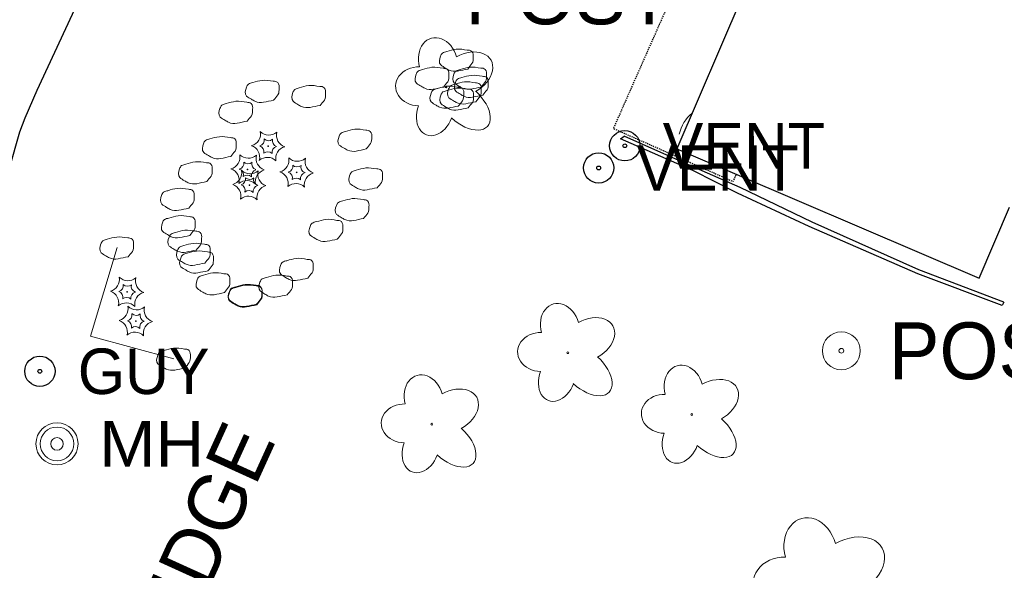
# Model space of a CAD drawing. Extents: x 386588 to 390135, y 96998 to 113606.
# Tile 50 of 93: x 388250 to 388354, y 102226 to 102284. Entities that reach past the tile are written whole.
import ezdxf
from ezdxf.enums import TextEntityAlignment as Align

# ---------------------------------------------------------------- set-up
doc = ezdxf.new("R2010")
doc.units = 0
doc.header["$MEASUREMENT"] = 0
doc.linetypes.add('Wisdot3', pattern=[0.1875, 0.125, -0.0625])
for name, color, linetype, lineweight in [('E_BLD', 241, 'Continuous', 25), ('E_FEN_Generic', 40, 'Efen', 15), ('E_LAND_Vegetation', 3, 'Continuous', 15), ('E_MISCPROP', 30, 'Continuous', 15), ('E_MISCPROP_HvyDash', 241, 'Wisdot3', 25), ('E_MISCPROP_Railing', 30, 'Continuous', 15), ('E_MISCPROP_Solid', 241, 'Continuous', 15), ('E_RDWY_AsphConc', 200, 'Continuous', 25), ('E_UTL_AG_Bold', 30, 'Continuous', 25), ('E_UTL_EGuyWire', 200, 'Continuous', 25), ('E_UTL_MH', 30, 'Continuous', 15), ('E_WAL', 40, 'Continuous', 25)]:
    doc.layers.add(name, color=color, linetype=linetype, lineweight=lineweight)
doc.styles.add('Style-dot_font5', font='dot_font5.shx')
doc.styles.add('Style-IGR_FONT_0', font='dot_font15.shx')
doc.linetypes.add('Efen', pattern='A,0.105,-0.0325,[20,dgnlstyle-ewdotudls.shx,S=0.000293,R=0,X=0,Y=0],-0.0325,0.105', length=0.275)

# ---------------------------------------------------------------- blocks, each defined once
blk = doc.blocks.new('GUY')
at = {"layer": 'E_UTL_EGuyWire'}
for radius in [4, 0.5]:
    blk.add_circle((0, 0), radius, dxfattribs=at)
at = {"layer": 'E_UTL_EGuyWire', "style": 'Style-dot_font5'}
blk.add_text('GUY', height=12, dxfattribs=at).set_placement((10, 0), align=Align.MIDDLE_LEFT)
blk = doc.blocks.new('MH')
at = {"layer": 'E_UTL_MH'}
for radius in [5, 4, 1.5]:
    blk.add_circle((0, 0), radius, dxfattribs=at)
at = {"layer": 'E_UTL_MH', "style": 'Style-dot_font5', "width": 1.111111}
blk.add_text('MH', height=10.8, dxfattribs=at).set_placement((10, 0), align=Align.MIDDLE_LEFT)
blk = doc.blocks.new('DTRE')
at = {"layer": 'E_LAND_Vegetation'}
blk.add_circle((-0.18, 0), 0.183, dxfattribs=at)
for centre, major_axis, ratio in [((-1.87, 5.32), (1.36, -4.98), 0.782863), ((4.06, 2.74), (-5.27, -2.93), 0.691916), ((-5.87, 0.15), (4.93, -0.12), 0.832022), ((3.54, -3.71), (-5.01, 4.58), 0.560249), ((-2.49, -5.24), (1.8, 4.86), 0.716896)]:
    blk.add_ellipse(centre, major_axis=major_axis, ratio=ratio, start_param=1.570796, end_param=4.712389, dxfattribs=at)
blk = doc.blocks.new('VENT')
at = {"layer": 'E_UTL_AG_Bold'}
for radius in [4, 0.5]:
    blk.add_circle((0, 0), radius, dxfattribs=at)
at = {"layer": 'E_UTL_AG_Bold', "style": 'Style-dot_font5'}
blk.add_text('VENT', height=12, dxfattribs=at).set_placement((10, 0), align=Align.MIDDLE_LEFT)

msp = doc.modelspace()

# ---------------------------------------------------------------- linework, layer by layer
at = {"layer": 'E_BLD', "ltscale": 5}
for p, q in [((388328.1, 102290.59), (388319.46, 102270.44)), ((388319.46, 102270.44), (388319.46, 102270.44)), ((388319.46, 102270.44), (388351.36, 102256.77)), ((388351.36, 102256.77), (388354.58, 102264.28)), ((388351.36, 102256.77), (388351.36, 102256.77))]:
    msp.add_line(p, q, dxfattribs=at)
at = {"layer": 'E_FEN_Generic', "flags": 128}
msp.add_lwpolyline([(388266.39, 102248.28), (388257.58, 102250.66), (388260.4, 102260.02)], dxfattribs=at)
at = {"layer": 'E_LAND_Vegetation'}
for centre, radius in [((388295.1, 102276.96), 0.0916), ((388276.33, 102270.71), 0.0366), ((388274.16, 102268.27), 0.0366), ((388279.34, 102267.95), 0.0366), ((388274.35, 102266.61), 0.0366), ((388261.44, 102255.35), 0.0366), ((388262.37, 102252.26), 0.0366), ((388307.96, 102248.91), 0.0916), ((388321.03, 102242.4), 0.0916), ((388293.59, 102241.38), 0.0916)]:
    msp.add_circle(centre, radius, dxfattribs=at)
for centre, radius, start, end in [((388323.52, 102271.17), 3.89, 128.8654, 167.8983), ((388276.41, 102273.18), 1.29, 225.2113, 310.9762), ((388276.37, 102271.94), 0.645, 225.2113, 310.9762), ((388277.42, 102271.29), 0.645, 165.2113, 250.9762), ((388278.5, 102271.87), 1.29, 165.2113, 250.9762), ((388274.15, 102269.55), 1.29, 345.2113, 70.9762), ((388275.24, 102270.13), 0.645, 345.2113, 70.9762), ((388277.38, 102270.06), 0.645, 105.2018, 190.9838), ((388278.42, 102269.41), 1.29, 105.2018, 190.9838), ((388274.25, 102270.73), 1.29, 225.2113, 310.9762), ((388276.34, 102269.43), 1.29, 165.2113, 250.9762), ((388276.25, 102268.25), 1.29, 45.2113, 130.9762), ((388276.29, 102269.48), 0.645, 45.2113, 130.9762), ((388279.42, 102270.41), 1.29, 225.2113, 310.9762), ((388281.51, 102269.11), 1.29, 165.2113, 250.9762), ((388271.99, 102267.11), 1.29, 345.2113, 70.9762), ((388273.08, 102267.69), 0.645, 345.2113, 70.9762), ((388274.43, 102269.08), 1.29, 225.2113, 310.9762), ((388274.21, 102269.5), 0.645, 225.2113, 310.9762), ((388275.21, 102267.61), 0.645, 105.2018, 190.9838), ((388275.25, 102268.85), 0.645, 165.2113, 250.9762), ((388276.26, 102266.96), 1.29, 105.2018, 190.9838), ((388276.52, 102267.77), 1.29, 165.2113, 250.9762), ((388279.38, 102269.18), 0.645, 225.2113, 310.9762), ((388280.43, 102268.53), 0.645, 165.2113, 250.9762), ((388274.08, 102265.8), 1.29, 45.2113, 130.9762), ((388274.12, 102267.03), 0.645, 45.2113, 130.9762), ((388274.39, 102267.85), 0.645, 225.2113, 310.9762), ((388275.44, 102267.19), 0.645, 165.2113, 250.9762), ((388277.16, 102266.79), 1.29, 345.2113, 70.9762), ((388278.25, 102267.37), 0.645, 345.2113, 70.9762), ((388279.3, 102266.71), 0.645, 45.2113, 130.9762), ((388280.39, 102267.3), 0.645, 105.2018, 190.9838), ((388281.43, 102266.64), 1.29, 105.2018, 190.9838), ((388272.17, 102265.45), 1.29, 345.2113, 70.9762), ((388273.26, 102266.03), 0.645, 345.2113, 70.9762), ((388274.31, 102265.38), 0.645, 45.2113, 130.9762), ((388275.39, 102265.96), 0.645, 105.2018, 190.9838), ((388276.44, 102265.31), 1.29, 105.2018, 190.9838), ((388279.26, 102265.48), 1.29, 45.2113, 130.9762), ((388274.26, 102264.15), 1.29, 45.2113, 130.9762), ((388261.53, 102257.81), 1.29, 225.2113, 310.9762), ((388263.62, 102256.51), 1.29, 165.2113, 250.9762), ((388261.49, 102256.58), 0.645, 225.2113, 310.9762), ((388262.53, 102255.93), 0.645, 165.2113, 250.9762), ((388259.27, 102254.19), 1.29, 345.2113, 70.9762), ((388260.36, 102254.77), 0.645, 345.2113, 70.9762), ((388261.4, 102254.11), 0.645, 45.2113, 130.9762), ((388262.49, 102254.69), 0.645, 105.2018, 190.9838), ((388263.54, 102254.04), 1.29, 105.2018, 190.9838), ((388261.36, 102252.88), 1.29, 45.2113, 130.9762), ((388262.45, 102254.73), 1.29, 225.2113, 310.9762), ((388264.54, 102253.42), 1.29, 165.2113, 250.9762), ((388262.41, 102253.5), 0.645, 225.2113, 310.9762), ((388263.46, 102252.84), 0.645, 165.2113, 250.9762), ((388260.19, 102251.1), 1.29, 345.2113, 70.9762), ((388261.28, 102251.68), 0.645, 345.2113, 70.9762), ((388262.33, 102251.03), 0.645, 45.2113, 130.9762), ((388263.41, 102251.61), 0.645, 105.2018, 190.9838), ((388264.46, 102250.96), 1.29, 105.2018, 190.9838), ((388262.28, 102249.8), 1.29, 45.2113, 130.9762)]:
    msp.add_arc(centre, radius, start, end, dxfattribs=at)
at = {"layer": 'E_LAND_Vegetation', "extrusion": (0, 0, -1)}
for centre, radius in [((-388274.24, 102272.02), 1.29), ((-388275.28, 102271.36), 0.645), ((-388272.07, 102269.57), 1.29), ((-388277.24, 102269.25), 1.29), ((-388272.25, 102267.92), 1.29), ((-388273.12, 102268.92), 0.645), ((-388278.29, 102268.6), 0.645), ((-388273.3, 102267.26), 0.645), ((-388259.35, 102256.65), 1.29), ((-388260.4, 102256), 0.645), ((-388260.27, 102253.57), 1.29), ((-388261.32, 102252.91), 0.645)]:
    msp.add_arc(centre, radius, 168.9999, 254.812, dxfattribs=at)
at = {"layer": 'E_LAND_Vegetation'}
for centre, major_axis, ratio in [((388294.25, 102279.62), (0.68, -2.49), 0.782863), ((388294.25, 102279.62), (0.68, -2.49), 0.782863), ((388297.21, 102278.32), (-2.64, -1.46), 0.691916), ((388297.21, 102278.32), (-2.64, -1.46), 0.691916), ((388292.25, 102277.03), (2.47, -0.06), 0.832022), ((388292.25, 102277.03), (2.47, -0.06), 0.832022), ((388296.96, 102275.1), (-2.51, 2.29), 0.560249), ((388296.96, 102275.1), (-2.51, 2.29), 0.560249), ((388293.94, 102274.33), (0.9, 2.43), 0.716896), ((388293.94, 102274.33), (0.9, 2.43), 0.716896), ((388307.12, 102251.57), (0.68, -2.49), 0.782863), ((388307.12, 102251.57), (0.68, -2.49), 0.782863), ((388310.08, 102250.28), (-2.64, -1.46), 0.691916), ((388310.08, 102250.28), (-2.64, -1.46), 0.691916), ((388305.12, 102248.99), (2.47, -0.06), 0.832022), ((388305.12, 102248.99), (2.47, -0.06), 0.832022), ((388309.82, 102247.06), (-2.51, 2.29), 0.560249), ((388309.82, 102247.06), (-2.51, 2.29), 0.560249), ((388320.19, 102245.06), (0.68, -2.49), 0.782863), ((388320.19, 102245.06), (0.68, -2.49), 0.782863), ((388292.74, 102244.04), (0.68, -2.49), 0.782863), ((388292.74, 102244.04), (0.68, -2.49), 0.782863), ((388306.81, 102246.29), (0.9, 2.43), 0.716896), ((388306.81, 102246.29), (0.9, 2.43), 0.716896), ((388323.15, 102243.76), (-2.64, -1.46), 0.691916), ((388323.15, 102243.76), (-2.64, -1.46), 0.691916), ((388295.7, 102242.75), (-2.64, -1.46), 0.691916), ((388295.7, 102242.75), (-2.64, -1.46), 0.691916), ((388318.19, 102242.47), (2.47, -0.06), 0.832022), ((388318.19, 102242.47), (2.47, -0.06), 0.832022), ((388290.74, 102241.46), (2.47, -0.06), 0.832022), ((388290.74, 102241.46), (2.47, -0.06), 0.832022), ((388322.9, 102240.54), (-2.51, 2.29), 0.560249), ((388322.9, 102240.54), (-2.51, 2.29), 0.560249), ((388295.45, 102239.53), (-2.51, 2.29), 0.560249), ((388295.45, 102239.53), (-2.51, 2.29), 0.560249), ((388319.88, 102239.77), (0.9, 2.43), 0.716896), ((388319.88, 102239.77), (0.9, 2.43), 0.716896), ((388292.43, 102238.76), (0.9, 2.43), 0.716896), ((388292.43, 102238.76), (0.9, 2.43), 0.716896)]:
    msp.add_ellipse(centre, major_axis=major_axis, ratio=ratio, start_param=1.570796, end_param=4.712389, dxfattribs=at)
at = {"layer": 'E_MISCPROP'}
for radius in [2, 0.25]:
    msp.add_circle((388336.82, 102249.12), radius, dxfattribs=at)
at = {"layer": 'E_MISCPROP_HvyDash', "flags": 128}
msp.add_lwpolyline([(388326.96, 102287.93), (388320.72, 102290.61), (388312.76, 102272.59), (388325.41, 102266.99), (388325.74, 102267.75)], dxfattribs=at)
at = {"layer": 'E_MISCPROP_Solid'}
for points in [[(388297.39, 102278.86), (388297.54, 102279.05), (388297.69, 102279.24), (388297.84, 102279.43), (388297.99, 102279.61), (388297.96, 102279.89), (388297.96, 102280.12), (388297.96, 102280.32), (388298, 102280.52), (388297.82, 102280.71), (388297.67, 102280.87), (388297.51, 102280.83), (388297.34, 102280.85), (388296.96, 102280.91), (388296.56, 102281), (388296.18, 102280.95), (388295.84, 102280.91), (388295.52, 102280.81), (388295.18, 102280.71), (388295.03, 102280.67), (388294.88, 102280.63), (388294.73, 102280.55), (388294.61, 102280.47), (388294.57, 102280.33), (388294.52, 102280.21), (388294.41, 102279.93), (388294.3, 102279.5), (388294.54, 102279.29), (388294.7, 102279.15), (388294.87, 102279.06), (388295.04, 102278.95), (388295.17, 102278.88), (388295.28, 102278.8), (388295.42, 102278.74), (388295.71, 102278.61), (388296.03, 102278.59), (388296.32, 102278.64), (388296.68, 102278.72), (388297.04, 102278.79), (388297.39, 102278.86)], [(388294.83, 102276.95), (388294.98, 102277.14), (388295.13, 102277.33), (388295.28, 102277.52), (388295.43, 102277.7), (388295.4, 102277.98), (388295.4, 102278.21), (388295.41, 102278.41), (388295.44, 102278.61), (388295.26, 102278.8), (388295.11, 102278.95), (388294.95, 102278.92), (388294.79, 102278.94), (388294.4, 102279), (388294, 102279.09), (388293.62, 102279.04), (388293.29, 102279), (388292.96, 102278.9), (388292.62, 102278.8), (388292.47, 102278.76), (388292.32, 102278.72), (388292.17, 102278.63), (388292.05, 102278.56), (388292.01, 102278.42), (388291.96, 102278.3), (388291.85, 102278.02), (388291.74, 102277.59), (388291.98, 102277.37), (388292.14, 102277.24), (388292.31, 102277.15), (388292.48, 102277.04), (388292.61, 102276.97), (388292.72, 102276.89), (388292.86, 102276.83), (388293.15, 102276.7), (388293.47, 102276.67), (388293.76, 102276.73), (388294.12, 102276.8), (388294.48, 102276.88), (388294.83, 102276.95)], [(388298.81, 102276.96), (388298.97, 102277.15), (388299.12, 102277.34), (388299.27, 102277.53), (388299.41, 102277.71), (388299.38, 102277.99), (388299.38, 102278.22), (388299.39, 102278.42), (388299.42, 102278.62), (388299.24, 102278.81), (388299.09, 102278.97), (388298.93, 102278.93), (388298.77, 102278.96), (388298.38, 102279.01), (388297.99, 102279.1), (388297.6, 102279.05), (388297.27, 102279.01), (388296.94, 102278.91), (388296.61, 102278.81), (388296.45, 102278.77), (388296.3, 102278.74), (388296.16, 102278.65), (388296.03, 102278.58), (388295.99, 102278.44), (388295.94, 102278.32), (388295.83, 102278.03), (388295.73, 102277.6), (388295.97, 102277.39), (388296.12, 102277.25), (388296.29, 102277.16), (388296.46, 102277.06), (388296.59, 102276.98), (388296.7, 102276.9), (388296.84, 102276.84), (388297.14, 102276.72), (388297.45, 102276.69), (388297.75, 102276.75), (388298.1, 102276.82), (388298.46, 102276.89), (388298.81, 102276.96)], [(388276.91, 102275.57), (388277.06, 102275.76), (388277.21, 102275.95), (388277.36, 102276.14), (388277.51, 102276.33), (388277.48, 102276.6), (388277.48, 102276.83), (388277.48, 102277.03), (388277.52, 102277.24), (388277.34, 102277.43), (388277.19, 102277.58), (388277.03, 102277.55), (388276.86, 102277.57), (388276.47, 102277.63), (388276.08, 102277.71), (388275.7, 102277.66), (388275.36, 102277.62), (388275.03, 102277.52), (388274.7, 102277.43), (388274.55, 102277.38), (388274.4, 102277.35), (388274.25, 102277.26), (388274.13, 102277.19), (388274.08, 102277.05), (388274.04, 102276.93), (388273.93, 102276.64), (388273.82, 102276.21), (388274.06, 102276), (388274.22, 102275.86), (388274.39, 102275.77), (388274.56, 102275.67), (388274.68, 102275.59), (388274.8, 102275.52), (388274.94, 102275.45), (388275.23, 102275.33), (388275.54, 102275.3), (388275.84, 102275.36), (388276.2, 102275.43), (388276.55, 102275.5), (388276.91, 102275.57)], [(388298.25, 102275.41), (388298.4, 102275.6), (388298.55, 102275.79), (388298.7, 102275.98), (388298.85, 102276.16), (388298.82, 102276.44), (388298.82, 102276.67), (388298.83, 102276.87), (388298.86, 102277.07), (388298.68, 102277.26), (388298.53, 102277.41), (388298.37, 102277.38), (388298.21, 102277.4), (388297.82, 102277.46), (388297.42, 102277.55), (388297.04, 102277.5), (388296.71, 102277.46), (388296.38, 102277.36), (388296.04, 102277.26), (388295.89, 102277.22), (388295.74, 102277.18), (388295.59, 102277.09), (388295.47, 102277.02), (388295.43, 102276.88), (388295.38, 102276.76), (388295.27, 102276.48), (388295.16, 102276.05), (388295.4, 102275.83), (388295.56, 102275.7), (388295.73, 102275.61), (388295.9, 102275.5), (388296.03, 102275.43), (388296.14, 102275.35), (388296.28, 102275.29), (388296.57, 102275.16), (388296.89, 102275.13), (388297.18, 102275.19), (388297.54, 102275.26), (388297.9, 102275.34), (388298.25, 102275.41)], [(388298.98, 102276.1), (388299.13, 102276.29), (388299.28, 102276.48), (388299.43, 102276.67), (388299.57, 102276.85), (388299.54, 102277.13), (388299.55, 102277.36), (388299.55, 102277.56), (388299.59, 102277.76), (388299.4, 102277.95), (388299.26, 102278.11), (388299.09, 102278.07), (388298.93, 102278.1), (388298.54, 102278.15), (388298.15, 102278.24), (388297.77, 102278.19), (388297.43, 102278.15), (388297.1, 102278.05), (388296.77, 102277.95), (388296.61, 102277.91), (388296.47, 102277.88), (388296.32, 102277.79), (388296.2, 102277.71), (388296.15, 102277.58), (388296.1, 102277.45), (388296, 102277.17), (388295.89, 102276.74), (388296.13, 102276.53), (388296.28, 102276.39), (388296.45, 102276.3), (388296.63, 102276.19), (388296.75, 102276.12), (388296.87, 102276.04), (388297.01, 102275.98), (388297.3, 102275.85), (388297.61, 102275.83), (388297.91, 102275.89), (388298.27, 102275.96), (388298.62, 102276.03), (388298.98, 102276.1)], [(388281.82, 102275.02), (388281.97, 102275.21), (388282.12, 102275.4), (388282.27, 102275.59), (388282.42, 102275.78), (388282.39, 102276.05), (388282.39, 102276.28), (388282.39, 102276.48), (388282.43, 102276.69), (388282.25, 102276.88), (388282.1, 102277.03), (388281.94, 102277), (388281.77, 102277.02), (388281.39, 102277.08), (388280.99, 102277.16), (388280.61, 102277.12), (388280.27, 102277.07), (388279.95, 102276.97), (388279.61, 102276.88), (388279.46, 102276.83), (388279.31, 102276.8), (388279.16, 102276.71), (388279.04, 102276.64), (388279, 102276.5), (388278.95, 102276.38), (388278.84, 102276.09), (388278.73, 102275.66), (388278.97, 102275.45), (388279.13, 102275.31), (388279.3, 102275.22), (388279.47, 102275.12), (388279.6, 102275.04), (388279.71, 102274.97), (388279.85, 102274.91), (388280.14, 102274.78), (388280.46, 102274.75), (388280.75, 102274.81), (388281.11, 102274.88), (388281.47, 102274.95), (388281.82, 102275.02)], [(388296.4, 102274.95), (388296.55, 102275.14), (388296.7, 102275.33), (388296.85, 102275.52), (388296.99, 102275.71), (388296.97, 102275.98), (388296.97, 102276.21), (388296.97, 102276.41), (388297.01, 102276.62), (388296.83, 102276.81), (388296.68, 102276.96), (388296.52, 102276.92), (388296.35, 102276.95), (388295.96, 102277.01), (388295.57, 102277.09), (388295.19, 102277.04), (388294.85, 102277), (388294.52, 102276.9), (388294.19, 102276.81), (388294.03, 102276.76), (388293.89, 102276.73), (388293.74, 102276.64), (388293.62, 102276.57), (388293.57, 102276.43), (388293.53, 102276.31), (388293.42, 102276.02), (388293.31, 102275.59), (388293.55, 102275.38), (388293.7, 102275.24), (388293.87, 102275.15), (388294.05, 102275.05), (388294.17, 102274.97), (388294.29, 102274.89), (388294.43, 102274.83), (388294.72, 102274.71), (388295.03, 102274.68), (388295.33, 102274.74), (388295.69, 102274.81), (388296.04, 102274.88), (388296.4, 102274.95)], [(388297.44, 102274.75), (388297.59, 102274.94), (388297.74, 102275.13), (388297.89, 102275.32), (388298.03, 102275.51), (388298, 102275.78), (388298.01, 102276.01), (388298.01, 102276.21), (388298.05, 102276.42), (388297.86, 102276.61), (388297.72, 102276.76), (388297.55, 102276.73), (388297.39, 102276.75), (388297, 102276.81), (388296.61, 102276.89), (388296.23, 102276.84), (388295.89, 102276.8), (388295.56, 102276.7), (388295.23, 102276.61), (388295.07, 102276.56), (388294.93, 102276.53), (388294.78, 102276.44), (388294.66, 102276.37), (388294.61, 102276.23), (388294.56, 102276.11), (388294.46, 102275.82), (388294.35, 102275.39), (388294.59, 102275.18), (388294.74, 102275.04), (388294.91, 102274.95), (388295.09, 102274.85), (388295.21, 102274.77), (388295.33, 102274.7), (388295.47, 102274.63), (388295.76, 102274.51), (388296.07, 102274.48), (388296.37, 102274.54), (388296.73, 102274.61), (388297.08, 102274.68), (388297.44, 102274.75)], [(388274.12, 102273.36), (388274.27, 102273.55), (388274.42, 102273.74), (388274.57, 102273.93), (388274.72, 102274.11), (388274.69, 102274.39), (388274.69, 102274.62), (388274.7, 102274.82), (388274.73, 102275.02), (388274.55, 102275.21), (388274.4, 102275.36), (388274.24, 102275.33), (388274.08, 102275.35), (388273.69, 102275.41), (388273.29, 102275.49), (388272.91, 102275.45), (388272.58, 102275.41), (388272.25, 102275.3), (388271.91, 102275.21), (388271.76, 102275.17), (388271.61, 102275.13), (388271.46, 102275.04), (388271.34, 102274.97), (388271.3, 102274.83), (388271.25, 102274.71), (388271.14, 102274.42), (388271.03, 102274), (388271.27, 102273.78), (388271.43, 102273.65), (388271.6, 102273.55), (388271.77, 102273.45), (388271.9, 102273.38), (388272.01, 102273.3), (388272.15, 102273.24), (388272.44, 102273.11), (388272.76, 102273.08), (388273.05, 102273.14), (388273.41, 102273.21), (388273.77, 102273.29), (388274.12, 102273.36)], [(388286.69, 102270.42), (388286.84, 102270.61), (388286.99, 102270.8), (388287.14, 102270.99), (388287.28, 102271.17), (388287.25, 102271.45), (388287.26, 102271.68), (388287.26, 102271.88), (388287.3, 102272.08), (388287.11, 102272.27), (388286.97, 102272.42), (388286.8, 102272.39), (388286.64, 102272.41), (388286.25, 102272.47), (388285.86, 102272.55), (388285.48, 102272.51), (388285.14, 102272.47), (388284.81, 102272.36), (388284.48, 102272.27), (388284.32, 102272.23), (388284.18, 102272.19), (388284.03, 102272.1), (388283.91, 102272.03), (388283.86, 102271.89), (388283.81, 102271.77), (388283.71, 102271.48), (388283.6, 102271.06), (388283.84, 102270.84), (388283.99, 102270.71), (388284.16, 102270.61), (388284.34, 102270.51), (388284.46, 102270.44), (388284.58, 102270.36), (388284.72, 102270.3), (388285.01, 102270.17), (388285.32, 102270.14), (388285.62, 102270.2), (388285.98, 102270.27), (388286.33, 102270.35), (388286.69, 102270.42)], [(388272.39, 102269.63), (388272.54, 102269.82), (388272.69, 102270.01), (388272.84, 102270.2), (388272.99, 102270.38), (388272.96, 102270.66), (388272.96, 102270.89), (388272.96, 102271.09), (388273, 102271.29), (388272.82, 102271.48), (388272.67, 102271.63), (388272.51, 102271.6), (388272.34, 102271.62), (388271.96, 102271.68), (388271.56, 102271.76), (388271.18, 102271.72), (388270.84, 102271.68), (388270.51, 102271.57), (388270.18, 102271.48), (388270.03, 102271.44), (388269.88, 102271.4), (388269.73, 102271.31), (388269.61, 102271.24), (388269.56, 102271.1), (388269.52, 102270.98), (388269.41, 102270.69), (388269.3, 102270.27), (388269.54, 102270.05), (388269.7, 102269.92), (388269.87, 102269.82), (388270.04, 102269.72), (388270.17, 102269.65), (388270.28, 102269.57), (388270.42, 102269.51), (388270.71, 102269.38), (388271.03, 102269.35), (388271.32, 102269.41), (388271.68, 102269.48), (388272.03, 102269.56), (388272.39, 102269.63)], [(388269.86, 102266.98), (388270.01, 102267.17), (388270.16, 102267.36), (388270.31, 102267.55), (388270.45, 102267.73), (388270.43, 102268.01), (388270.43, 102268.24), (388270.43, 102268.44), (388270.47, 102268.64), (388270.29, 102268.83), (388270.14, 102268.98), (388269.98, 102268.95), (388269.81, 102268.97), (388269.42, 102269.03), (388269.03, 102269.11), (388268.65, 102269.07), (388268.31, 102269.03), (388267.98, 102268.92), (388267.65, 102268.83), (388267.49, 102268.79), (388267.35, 102268.75), (388267.2, 102268.66), (388267.08, 102268.59), (388267.03, 102268.45), (388266.99, 102268.33), (388266.88, 102268.04), (388266.77, 102267.62), (388267.01, 102267.4), (388267.16, 102267.27), (388267.33, 102267.17), (388267.51, 102267.07), (388267.63, 102267), (388267.75, 102266.92), (388267.89, 102266.86), (388268.18, 102266.73), (388268.49, 102266.7), (388268.79, 102266.76), (388269.15, 102266.83), (388269.5, 102266.91), (388269.86, 102266.98)], [(388287.84, 102266.33), (388287.99, 102266.52), (388288.14, 102266.71), (388288.29, 102266.9), (388288.43, 102267.08), (388288.4, 102267.36), (388288.41, 102267.59), (388288.41, 102267.79), (388288.45, 102267.99), (388288.26, 102268.18), (388288.12, 102268.33), (388287.95, 102268.3), (388287.79, 102268.32), (388287.4, 102268.38), (388287.01, 102268.46), (388286.63, 102268.42), (388286.29, 102268.38), (388285.96, 102268.27), (388285.63, 102268.18), (388285.47, 102268.14), (388285.33, 102268.1), (388285.18, 102268.01), (388285.06, 102267.94), (388285.01, 102267.8), (388284.96, 102267.68), (388284.86, 102267.39), (388284.75, 102266.97), (388284.99, 102266.75), (388285.14, 102266.62), (388285.31, 102266.52), (388285.49, 102266.42), (388285.61, 102266.35), (388285.73, 102266.27), (388285.87, 102266.21), (388286.16, 102266.08), (388286.47, 102266.05), (388286.77, 102266.11), (388287.13, 102266.18), (388287.48, 102266.26), (388287.84, 102266.33)], [(388267.96, 102264.17), (388268.11, 102264.36), (388268.26, 102264.55), (388268.41, 102264.74), (388268.56, 102264.92), (388268.53, 102265.2), (388268.53, 102265.43), (388268.53, 102265.63), (388268.57, 102265.83), (388268.39, 102266.02), (388268.24, 102266.18), (388268.08, 102266.14), (388267.91, 102266.17), (388267.52, 102266.22), (388267.13, 102266.31), (388266.75, 102266.26), (388266.41, 102266.22), (388266.08, 102266.12), (388265.75, 102266.02), (388265.6, 102265.98), (388265.45, 102265.95), (388265.3, 102265.86), (388265.18, 102265.78), (388265.13, 102265.65), (388265.09, 102265.52), (388264.98, 102265.24), (388264.87, 102264.81), (388265.11, 102264.6), (388265.27, 102264.46), (388265.44, 102264.37), (388265.61, 102264.26), (388265.73, 102264.19), (388265.85, 102264.11), (388265.99, 102264.05), (388266.28, 102263.92), (388266.59, 102263.9), (388266.89, 102263.96), (388267.25, 102264.03), (388267.6, 102264.1), (388267.96, 102264.17)], [(388286.4, 102263.09), (388286.55, 102263.28), (388286.7, 102263.47), (388286.85, 102263.66), (388287, 102263.84), (388286.97, 102264.12), (388286.97, 102264.35), (388286.98, 102264.55), (388287.01, 102264.75), (388286.83, 102264.94), (388286.68, 102265.09), (388286.52, 102265.06), (388286.36, 102265.08), (388285.97, 102265.14), (388285.58, 102265.23), (388285.19, 102265.18), (388284.86, 102265.14), (388284.53, 102265.04), (388284.2, 102264.94), (388284.04, 102264.9), (388283.89, 102264.86), (388283.74, 102264.77), (388283.62, 102264.7), (388283.58, 102264.56), (388283.53, 102264.44), (388283.42, 102264.16), (388283.31, 102263.73), (388283.55, 102263.51), (388283.71, 102263.38), (388283.88, 102263.29), (388284.05, 102263.18), (388284.18, 102263.11), (388284.29, 102263.03), (388284.43, 102262.97), (388284.72, 102262.84), (388285.04, 102262.81), (388285.34, 102262.87), (388285.69, 102262.94), (388286.05, 102263.02), (388286.4, 102263.09)], [(388268.06, 102261.28), (388268.21, 102261.47), (388268.36, 102261.66), (388268.51, 102261.85), (388268.65, 102262.03), (388268.62, 102262.31), (388268.63, 102262.54), (388268.63, 102262.74), (388268.67, 102262.94), (388268.48, 102263.13), (388268.34, 102263.29), (388268.17, 102263.25), (388268.01, 102263.28), (388267.62, 102263.33), (388267.23, 102263.42), (388266.85, 102263.37), (388266.51, 102263.33), (388266.18, 102263.23), (388265.85, 102263.13), (388265.69, 102263.09), (388265.55, 102263.06), (388265.4, 102262.97), (388265.28, 102262.9), (388265.23, 102262.76), (388265.18, 102262.64), (388265.08, 102262.35), (388264.97, 102261.92), (388265.21, 102261.71), (388265.36, 102261.57), (388265.53, 102261.48), (388265.71, 102261.38), (388265.83, 102261.3), (388265.95, 102261.22), (388266.09, 102261.16), (388266.38, 102261.04), (388266.69, 102261.01), (388266.99, 102261.07), (388267.35, 102261.14), (388267.7, 102261.21), (388268.06, 102261.28)], [(388283.63, 102260.9), (388283.78, 102261.09), (388283.93, 102261.28), (388284.08, 102261.47), (388284.23, 102261.65), (388284.2, 102261.93), (388284.2, 102262.16), (388284.21, 102262.36), (388284.24, 102262.56), (388284.06, 102262.75), (388283.91, 102262.9), (388283.75, 102262.87), (388283.59, 102262.89), (388283.2, 102262.95), (388282.8, 102263.03), (388282.42, 102262.99), (388282.09, 102262.95), (388281.76, 102262.84), (388281.42, 102262.75), (388281.27, 102262.71), (388281.12, 102262.67), (388280.97, 102262.58), (388280.85, 102262.51), (388280.81, 102262.37), (388280.76, 102262.25), (388280.65, 102261.96), (388280.54, 102261.54), (388280.78, 102261.32), (388280.94, 102261.19), (388281.11, 102261.09), (388281.28, 102260.99), (388281.41, 102260.92), (388281.52, 102260.84), (388281.66, 102260.78), (388281.95, 102260.65), (388282.27, 102260.62), (388282.56, 102260.68), (388282.92, 102260.75), (388283.28, 102260.83), (388283.63, 102260.9)], [(388268.74, 102259.75), (388268.9, 102259.94), (388269.05, 102260.13), (388269.2, 102260.32), (388269.34, 102260.5), (388269.31, 102260.78), (388269.31, 102261.01), (388269.32, 102261.21), (388269.35, 102261.41), (388269.17, 102261.6), (388269.02, 102261.75), (388268.86, 102261.72), (388268.7, 102261.74), (388268.31, 102261.8), (388267.92, 102261.89), (388267.53, 102261.84), (388267.2, 102261.8), (388266.87, 102261.7), (388266.54, 102261.6), (388266.38, 102261.56), (388266.23, 102261.52), (388266.09, 102261.43), (388265.96, 102261.36), (388265.92, 102261.22), (388265.87, 102261.1), (388265.76, 102260.82), (388265.66, 102260.39), (388265.9, 102260.17), (388266.05, 102260.04), (388266.22, 102259.95), (388266.39, 102259.84), (388266.52, 102259.77), (388266.63, 102259.69), (388266.77, 102259.63), (388267.07, 102259.5), (388267.38, 102259.47), (388267.68, 102259.53), (388268.03, 102259.6), (388268.39, 102259.68), (388268.74, 102259.75)], [(388261.56, 102259.04), (388261.71, 102259.23), (388261.86, 102259.42), (388262.01, 102259.61), (388262.15, 102259.79), (388262.12, 102260.07), (388262.13, 102260.3), (388262.13, 102260.5), (388262.17, 102260.7), (388261.98, 102260.89), (388261.84, 102261.05), (388261.67, 102261.01), (388261.51, 102261.04), (388261.12, 102261.09), (388260.73, 102261.18), (388260.35, 102261.13), (388260.01, 102261.09), (388259.68, 102260.99), (388259.35, 102260.89), (388259.19, 102260.85), (388259.05, 102260.82), (388258.9, 102260.73), (388258.78, 102260.66), (388258.73, 102260.52), (388258.68, 102260.4), (388258.58, 102260.11), (388258.47, 102259.68), (388258.71, 102259.47), (388258.86, 102259.33), (388259.03, 102259.24), (388259.21, 102259.14), (388259.33, 102259.06), (388259.45, 102258.98), (388259.59, 102258.92), (388259.88, 102258.8), (388260.19, 102258.77), (388260.49, 102258.83), (388260.85, 102258.9), (388261.2, 102258.97), (388261.56, 102259.04)], [(388269.65, 102258.37), (388269.8, 102258.56), (388269.95, 102258.75), (388270.1, 102258.94), (388270.25, 102259.12), (388270.22, 102259.4), (388270.22, 102259.63), (388270.22, 102259.83), (388270.26, 102260.03), (388270.08, 102260.22), (388269.93, 102260.38), (388269.77, 102260.34), (388269.6, 102260.37), (388269.21, 102260.42), (388268.82, 102260.51), (388268.44, 102260.46), (388268.1, 102260.42), (388267.77, 102260.32), (388267.44, 102260.22), (388267.29, 102260.18), (388267.14, 102260.15), (388266.99, 102260.06), (388266.87, 102259.99), (388266.82, 102259.85), (388266.78, 102259.73), (388266.67, 102259.44), (388266.56, 102259.01), (388266.8, 102258.8), (388266.96, 102258.66), (388267.13, 102258.57), (388267.3, 102258.47), (388267.42, 102258.39), (388267.54, 102258.31), (388267.68, 102258.25), (388267.97, 102258.13), (388268.28, 102258.1), (388268.58, 102258.16), (388268.94, 102258.23), (388269.29, 102258.3), (388269.65, 102258.37)], [(388269.98, 102257.56), (388270.13, 102257.75), (388270.28, 102257.94), (388270.43, 102258.13), (388270.58, 102258.31), (388270.55, 102258.59), (388270.55, 102258.82), (388270.56, 102259.02), (388270.59, 102259.22), (388270.41, 102259.41), (388270.26, 102259.57), (388270.1, 102259.53), (388269.94, 102259.56), (388269.55, 102259.61), (388269.16, 102259.7), (388268.77, 102259.65), (388268.44, 102259.61), (388268.11, 102259.51), (388267.78, 102259.41), (388267.62, 102259.37), (388267.47, 102259.34), (388267.32, 102259.25), (388267.2, 102259.17), (388267.16, 102259.04), (388267.11, 102258.91), (388267, 102258.63), (388266.89, 102258.2), (388267.13, 102257.99), (388267.29, 102257.85), (388267.46, 102257.76), (388267.63, 102257.65), (388267.76, 102257.58), (388267.87, 102257.5), (388268.01, 102257.44), (388268.3, 102257.31), (388268.62, 102257.29), (388268.92, 102257.35), (388269.27, 102257.42), (388269.63, 102257.49), (388269.98, 102257.56)], [(388280.51, 102256.78), (388280.66, 102256.97), (388280.81, 102257.16), (388280.96, 102257.35), (388281.1, 102257.53), (388281.07, 102257.81), (388281.08, 102258.04), (388281.08, 102258.24), (388281.12, 102258.44), (388280.93, 102258.63), (388280.79, 102258.79), (388280.62, 102258.75), (388280.46, 102258.77), (388280.07, 102258.83), (388279.68, 102258.92), (388279.3, 102258.87), (388278.96, 102258.83), (388278.63, 102258.73), (388278.3, 102258.63), (388278.14, 102258.59), (388278, 102258.55), (388277.85, 102258.47), (388277.73, 102258.39), (388277.68, 102258.25), (388277.63, 102258.13), (388277.53, 102257.85), (388277.42, 102257.42), (388277.66, 102257.21), (388277.81, 102257.07), (388277.98, 102256.98), (388278.16, 102256.87), (388278.28, 102256.8), (388278.4, 102256.72), (388278.54, 102256.66), (388278.83, 102256.53), (388279.14, 102256.51), (388279.44, 102256.56), (388279.8, 102256.64), (388280.15, 102256.71), (388280.51, 102256.78)], [(388271.71, 102255.26), (388271.86, 102255.45), (388272.01, 102255.64), (388272.16, 102255.83), (388272.31, 102256.01), (388272.28, 102256.29), (388272.28, 102256.51), (388272.28, 102256.71), (388272.32, 102256.92), (388272.14, 102257.11), (388271.99, 102257.26), (388271.83, 102257.23), (388271.66, 102257.25), (388271.27, 102257.31), (388270.88, 102257.39), (388270.5, 102257.35), (388270.16, 102257.31), (388269.83, 102257.2), (388269.5, 102257.11), (388269.35, 102257.06), (388269.2, 102257.03), (388269.05, 102256.94), (388268.93, 102256.87), (388268.88, 102256.73), (388268.84, 102256.61), (388268.73, 102256.32), (388268.62, 102255.89), (388268.86, 102255.68), (388269.02, 102255.55), (388269.19, 102255.45), (388269.36, 102255.35), (388269.48, 102255.27), (388269.6, 102255.2), (388269.74, 102255.14), (388270.03, 102255.01), (388270.34, 102254.98), (388270.64, 102255.04), (388271, 102255.11), (388271.35, 102255.18), (388271.71, 102255.26)], [(388278.34, 102255.01), (388278.5, 102255.2), (388278.65, 102255.39), (388278.8, 102255.58), (388278.94, 102255.77), (388278.91, 102256.04), (388278.91, 102256.27), (388278.92, 102256.47), (388278.95, 102256.68), (388278.77, 102256.87), (388278.62, 102257.02), (388278.46, 102256.98), (388278.3, 102257.01), (388277.91, 102257.07), (388277.52, 102257.15), (388277.13, 102257.1), (388276.8, 102257.06), (388276.47, 102256.96), (388276.14, 102256.87), (388275.98, 102256.82), (388275.83, 102256.79), (388275.69, 102256.7), (388275.56, 102256.63), (388275.52, 102256.49), (388275.47, 102256.37), (388275.36, 102256.08), (388275.26, 102255.65), (388275.5, 102255.44), (388275.65, 102255.3), (388275.82, 102255.21), (388275.99, 102255.11), (388276.12, 102255.03), (388276.23, 102254.95), (388276.37, 102254.89), (388276.67, 102254.77), (388276.98, 102254.74), (388277.28, 102254.8), (388277.63, 102254.87), (388277.99, 102254.94), (388278.34, 102255.01)], [(388275.11, 102254.03), (388275.27, 102254.22), (388275.42, 102254.41), (388275.57, 102254.6), (388275.71, 102254.78), (388275.68, 102255.06), (388275.68, 102255.29), (388275.69, 102255.49), (388275.72, 102255.69), (388275.54, 102255.88), (388275.39, 102256.04), (388275.23, 102256), (388275.07, 102256.03), (388274.68, 102256.08), (388274.29, 102256.17), (388273.9, 102256.12), (388273.57, 102256.08), (388273.24, 102255.98), (388272.91, 102255.88), (388272.75, 102255.84), (388272.6, 102255.81), (388272.46, 102255.72), (388272.33, 102255.64), (388272.29, 102255.51), (388272.24, 102255.38), (388272.13, 102255.1), (388272.03, 102254.67), (388272.27, 102254.46), (388272.42, 102254.32), (388272.59, 102254.23), (388272.76, 102254.12), (388272.89, 102254.05), (388273, 102253.97), (388273.14, 102253.91), (388273.44, 102253.78), (388273.75, 102253.76), (388274.05, 102253.82), (388274.4, 102253.89), (388274.76, 102253.96), (388275.11, 102254.03)], [(388275.12, 102253.96), (388275.27, 102254.15), (388275.42, 102254.34), (388275.57, 102254.53), (388275.72, 102254.71), (388275.69, 102254.99), (388275.69, 102255.22), (388275.7, 102255.42), (388275.73, 102255.62), (388275.55, 102255.81), (388275.4, 102255.97), (388275.24, 102255.93), (388275.08, 102255.96), (388274.69, 102256.01), (388274.29, 102256.1), (388273.91, 102256.05), (388273.58, 102256.01), (388273.25, 102255.91), (388272.91, 102255.81), (388272.76, 102255.77), (388272.61, 102255.74), (388272.46, 102255.65), (388272.34, 102255.57), (388272.3, 102255.44), (388272.25, 102255.31), (388272.14, 102255.03), (388272.03, 102254.6), (388272.27, 102254.39), (388272.43, 102254.25), (388272.6, 102254.16), (388272.77, 102254.05), (388272.9, 102253.98), (388273.01, 102253.9), (388273.15, 102253.84), (388273.44, 102253.71), (388273.76, 102253.69), (388274.05, 102253.75), (388274.41, 102253.82), (388274.77, 102253.89), (388275.12, 102253.96)], [(388267.55, 102247.3), (388267.7, 102247.49), (388267.85, 102247.68), (388268, 102247.87), (388268.14, 102248.06), (388268.12, 102248.33), (388268.12, 102248.56), (388268.12, 102248.76), (388268.16, 102248.97), (388267.98, 102249.16), (388267.83, 102249.31), (388267.67, 102249.28), (388267.5, 102249.3), (388267.11, 102249.36), (388266.72, 102249.44), (388266.34, 102249.4), (388266, 102249.35), (388265.67, 102249.25), (388265.34, 102249.16), (388265.18, 102249.11), (388265.04, 102249.08), (388264.89, 102248.99), (388264.77, 102248.92), (388264.72, 102248.78), (388264.68, 102248.66), (388264.57, 102248.37), (388264.46, 102247.94), (388264.7, 102247.73), (388264.85, 102247.59), (388265.02, 102247.5), (388265.2, 102247.4), (388265.32, 102247.32), (388265.44, 102247.25), (388265.58, 102247.19), (388265.87, 102247.06), (388266.18, 102247.03), (388266.48, 102247.09), (388266.84, 102247.16), (388267.19, 102247.23), (388267.55, 102247.3)]]:
    msp.add_open_spline(points, degree=3, knots=[0, 0, 0, 0, 0.07602, 0.07602, 0.07602, 0.149123, 0.149123, 0.149123, 0.213068, 0.213068, 0.213068, 0.26491, 0.26491, 0.26491, 0.387033, 0.387033, 0.387033, 0.494232, 0.494232, 0.494232, 0.544513, 0.544513, 0.544513, 0.585913, 0.585913, 0.585913, 0.682846, 0.682846, 0.682846, 0.745547, 0.745547, 0.745547, 0.791166, 0.791166, 0.791166, 0.886027, 0.886027, 0.886027, 1, 1, 1, 1], dxfattribs=at)
at = {"layer": 'E_RDWY_AsphConc', "flags": 128}
msp.add_lwpolyline([(388249.03, 102268.41), (388250.14, 102272.24), (388250.7, 102273.72), (388251.95, 102276.62), (388258.01, 102289.69)], dxfattribs=at)
at = {"layer": 'E_WAL', "flags": 128}
for points in [[(388353.97, 102254.25), (388353.8, 102253.89), (388344.89, 102257.26), (388333.44, 102262.23), (388325.87, 102265.76), (388321.16, 102268.14), (388313.51, 102271.49), (388313.9, 102271.78)], [(388353.97, 102254.25), (388345, 102257.65), (388333.74, 102262.7), (388326.15, 102266.35), (388321.27, 102268.51), (388313.9, 102271.78)]]:
    msp.add_lwpolyline(points, dxfattribs=at)

# ---------------------------------------------------------------- block references
at = {"layer": 'E_LAND_Vegetation', "xscale": 0.6769248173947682, "yscale": 0.6769248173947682, "zscale": 0.6769248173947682}
msp.add_blockref('DTRE', (388334.82, 102224.46), dxfattribs=at)
at = {"layer": 'E_UTL_AG_Bold', "xscale": 0.3999999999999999, "yscale": 0.3999999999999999, "zscale": 0.3999999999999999}
for p in [(388313.97, 102270.76), (388311.21, 102268.42)]:
    msp.add_blockref('VENT', p, dxfattribs=at)
at = {"layer": 'E_UTL_EGuyWire', "xscale": 0.3999999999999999, "yscale": 0.3999999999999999, "zscale": 0.3999999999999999}
msp.add_blockref('GUY', (388252.24, 102246.96), dxfattribs=at)
at = {"layer": 'E_UTL_MH', "xscale": 0.4444444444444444, "yscale": 0.4444444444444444, "zscale": 0.4444444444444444}
msp.add_blockref('MH', (388254.05, 102239.3), dxfattribs=at)

# ---------------------------------------------------------------- texts
at = {"layer": 'E_MISCPROP', "style": 'Style-dot_font5'}
for p in [(388297.14, 102286.58), (388341.82, 102249.12)]:
    msp.add_text('POST', height=6, dxfattribs=at).set_placement(p, align=Align.MIDDLE_LEFT)
at = {"layer": 'E_MISCPROP_Railing', "style": 'Style-IGR_FONT_0', "oblique": 360}
msp.add_text('FOOTBRIDGE', height=6, rotation=65.5635, dxfattribs=at).set_placement((388263.48, 102216.69), align=Align.MIDDLE_CENTER)

doc.saveas('drawing.dxf')
